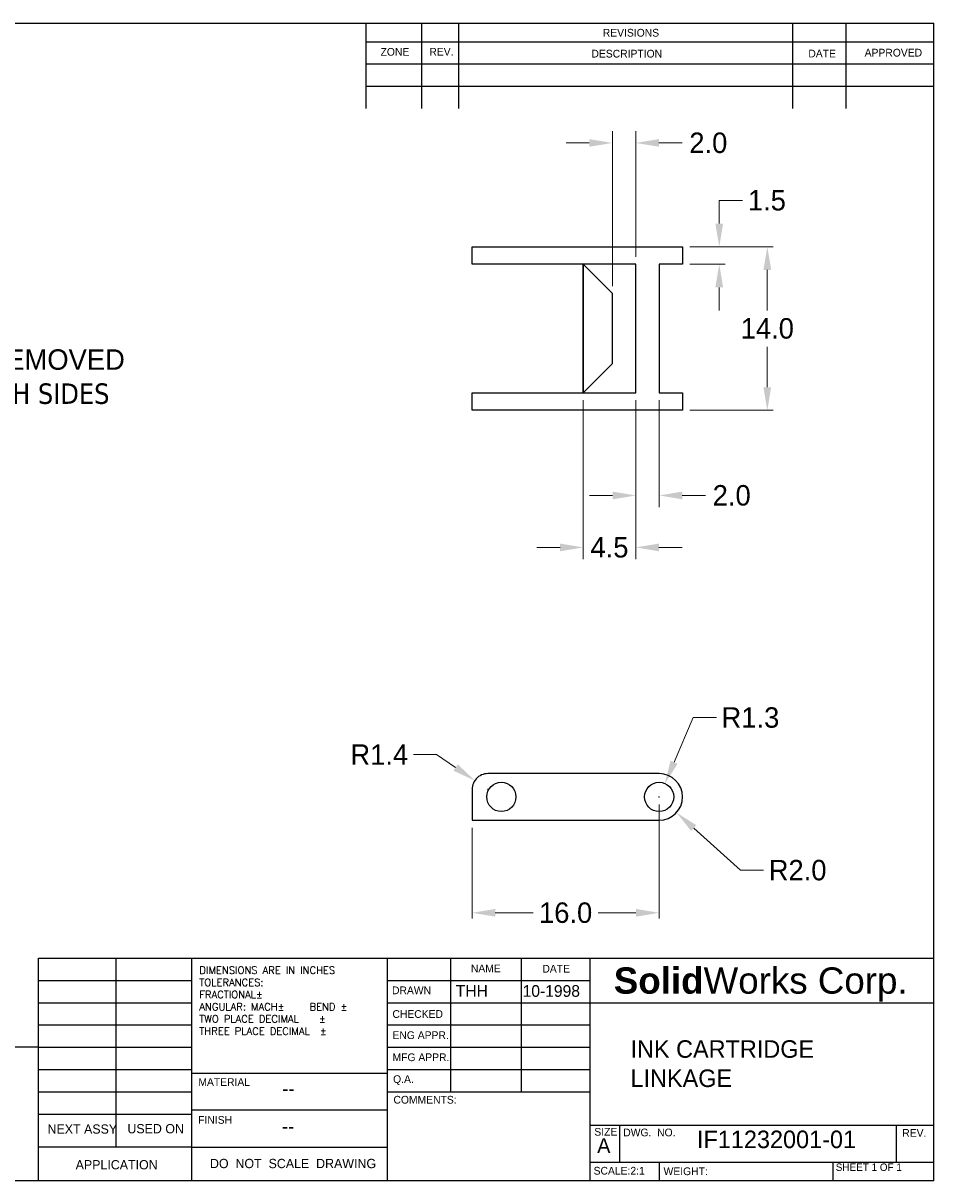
# Model space of a CAD drawing. Extents: x 8 to 270, y 10 to 208.
# Tile 2 of 2: x 114 to 270, y 10 to 208. Entities that reach past the tile are written whole.
import ezdxf

# ---------------------------------------------------------------- set-up
doc = ezdxf.new("R2010")
doc.units = 0
doc.header["$LTSCALE"] = 0.1
doc.header["$MEASUREMENT"] = 0
doc.header["$PDSIZE"] = -1
for name, color, linetype in [('Detail', 30, 'Continuous'), ('DIM', 5, 'Continuous'), ('OBJECT', 4, 'Continuous'), ('TITLE', 1, 'Continuous')]:
    doc.layers.add(name, color=color, linetype=linetype)
doc.styles.add('SLDTEXTSTYLE0', font='Century Gothic.TTF')
doc.styles.get("Standard").update_dxf_attribs({"font": 'Century Gothic'})
doc.dimstyles.get("Standard").update_dxf_attribs({"dimtxt": 0.18, "dimasz": 0.18, "dimexe": 0.18, "dimexo": 0.0625, "dimgap": 0.09, "dimtad": 0, "dimtih": 1, "dimtoh": 1, "dimdec": 4, "dimzin": 0, "dimdsep": 46, "dimtxsty": 'Standard', "dimcen": 0.09, "dimadec": 0, "dimazin": 0, "dimtfac": 1, "dimtdec": 4, "dimtofl": 0, "dimtmove": 0, "dimatfit": 0, "dimfxl": 1, "dimtolj": 1, "dimtzin": 0, "dimarcsym": 0})

# ---------------------------------------------------------------- blocks, each defined once
blk = doc.blocks.new('*D2')
at = {"layer": 'DEFPOINTS', "color": 0, "linetype": 'Continuous'}
for p in [(226.99, 169.82), (226.99, 141.82), (241.5, 141.82)]:
    blk.add_point(p, dxfattribs=at)
at = {"layer": 'DIM', "color": 2, "linetype": 'Continuous', "lineweight": 9}
for p, q in [((228.26, 169.82), (242.5, 169.82)), ((228.26, 141.82), (242.5, 141.82))]:
    blk.add_line(p, q, dxfattribs=at)
at = {"layer": 'DIM', "color": 3, "linetype": 'Continuous', "lineweight": 9}
for p, q in [((241.5, 165.86), (241.5, 158.93)), ((241.5, 145.78), (241.5, 152.71))]:
    blk.add_line(p, q, dxfattribs=at)
at = {"layer": 'DIM', "color": 3, "linetype": 'Continuous'}
for points in [[(240.84, 165.86), (242.17, 165.86), (241.5, 169.82)], [(240.84, 145.78), (242.17, 145.78), (241.5, 141.82)]]:
    blk.add_solid(points, dxfattribs=at)
at = {"layer": 'DIM', "color": 1, "linetype": 'Continuous', "insert": (241.5, 155.82), "char_height": 3.5, "attachment_point": 5}
blk.add_mtext('\\A1;14.0', dxfattribs=at)
blk = doc.blocks.new('*D3')
at = {"layer": 'DEFPOINTS', "color": 0, "linetype": 'Continuous'}
for p in [(226.99, 169.82), (233.28, 169.82), (226.99, 166.82)]:
    blk.add_point(p, dxfattribs=at)
at = {"layer": 'DIM', "color": 3, "linetype": 'Continuous', "lineweight": 9}
for p, q in [((233.28, 173.78), (233.28, 177.75)), ((233.28, 177.75), (237.24, 177.75)), ((233.28, 162.86), (233.28, 158.9))]:
    blk.add_line(p, q, dxfattribs=at)
at = {"layer": 'DIM', "color": 2, "linetype": 'Continuous', "lineweight": 9}
for p, q in [((228.26, 169.82), (234.28, 169.82)), ((228.26, 166.82), (234.28, 166.82))]:
    blk.add_line(p, q, dxfattribs=at)
at = {"layer": 'DIM', "color": 3, "linetype": 'Continuous'}
for points in [[(232.61, 173.78), (233.94, 173.78), (233.28, 169.82)], [(232.61, 162.86), (233.94, 162.86), (233.28, 166.82)]]:
    blk.add_solid(points, dxfattribs=at)
at = {"layer": 'DIM', "color": 1, "linetype": 'Continuous', "insert": (241.43, 177.75), "char_height": 3.5, "attachment_point": 5}
blk.add_mtext('\\A1;1.5', dxfattribs=at)
blk = doc.blocks.new('*D4')
at = {"layer": 'DEFPOINTS', "color": 0, "linetype": 'Continuous'}
for p in [(222.99, 75.66), (190.99, 71.66), (222.99, 55.83)]:
    blk.add_point(p, dxfattribs=at)
at = {"layer": 'DIM', "color": 2, "linetype": 'Continuous', "lineweight": 9}
for p, q in [((222.99, 74.39), (222.99, 54.83)), ((190.99, 70.39), (190.99, 54.83))]:
    blk.add_line(p, q, dxfattribs=at)
at = {"layer": 'DIM', "color": 3, "linetype": 'Continuous', "lineweight": 9}
for p, q in [((194.96, 55.83), (201.42, 55.83)), ((219.03, 55.83), (212.56, 55.83))]:
    blk.add_line(p, q, dxfattribs=at)
at = {"layer": 'DIM', "color": 3, "linetype": 'Continuous'}
for points in [[(194.96, 56.49), (194.96, 55.17), (190.99, 55.83)], [(219.03, 56.49), (219.03, 55.17), (222.99, 55.83)]]:
    blk.add_solid(points, dxfattribs=at)
at = {"layer": 'DIM', "color": 1, "linetype": 'Continuous', "insert": (206.99, 55.83), "char_height": 3.5, "attachment_point": 5}
blk.add_mtext('\\A1;16.0', dxfattribs=at)
blk = doc.blocks.new('*D5')
at = {"layer": 'DEFPOINTS', "color": 0, "linetype": 'Continuous'}
for p in [(191.45, 78.46), (193.7, 76.93)]:
    blk.add_point(p, dxfattribs=at)
at = {"layer": 'DIM', "color": 3, "linetype": 'Continuous', "lineweight": 9}
for p, q in [((180.93, 82.91), (184.9, 82.91)), ((184.9, 82.91), (188.17, 80.69))]:
    blk.add_line(p, q, dxfattribs=at)
at = {"layer": 'DIM', "color": 2, "linetype": 'Continuous', "lineweight": 9}
for p, q in [((193.61, 76.93), (193.79, 76.93)), ((193.7, 76.84), (193.7, 77.02))]:
    blk.add_line(p, q, dxfattribs=at)
at = {"layer": 'DIM', "color": 3, "linetype": 'Continuous'}
blk.add_solid([(188.54, 81.23), (187.8, 80.14), (191.45, 78.46)], dxfattribs=at)
at = {"layer": 'DIM', "color": 1, "linetype": 'Continuous', "insert": (175.1, 82.91), "char_height": 3.5, "attachment_point": 5}
blk.add_mtext('\\A1;R1.4', dxfattribs=at)
blk = doc.blocks.new('*D8')
at = {"layer": 'DEFPOINTS', "color": 0, "linetype": 'Continuous'}
for p in [(223.98, 77.96), (222.99, 75.66)]:
    blk.add_point(p, dxfattribs=at)
at = {"layer": 'DIM', "color": 3, "linetype": 'Continuous', "lineweight": 9}
for p, q in [((228.84, 89.23), (225.55, 81.6)), ((232.8, 89.23), (228.84, 89.23))]:
    blk.add_line(p, q, dxfattribs=at)
at = {"layer": 'DIM', "color": 2, "linetype": 'Continuous', "lineweight": 9}
for p, q in [((222.9, 75.66), (223.08, 75.66)), ((222.99, 75.57), (222.99, 75.75))]:
    blk.add_line(p, q, dxfattribs=at)
at = {"layer": 'DIM', "color": 3, "linetype": 'Continuous'}
blk.add_solid([(224.94, 81.86), (226.16, 81.34), (223.98, 77.96)], dxfattribs=at)
at = {"layer": 'DIM', "color": 1, "linetype": 'Continuous', "insert": (238.61, 89.23), "char_height": 3.5, "attachment_point": 5}
blk.add_mtext('\\A1;R1.3', dxfattribs=at)
blk = doc.blocks.new('*D9')
at = {"color": 2, "linetype": 'Continuous', "lineweight": 9}
for p, q in [((218.99, 143.55), (218.99, 125.25)), ((222.99, 143.55), (222.99, 125.25))]:
    blk.add_line(p, q, dxfattribs=at)
at = {"color": 3, "linetype": 'Continuous', "lineweight": 9}
for p, q in [((215.03, 127.25), (211.07, 127.25)), ((226.96, 127.25), (230.92, 127.25))]:
    blk.add_line(p, q, dxfattribs=at)
at = {"color": 3, "linetype": 'Continuous'}
for points in [[(215.03, 127.91), (215.03, 126.59), (218.99, 127.25)], [(226.96, 127.91), (226.96, 126.59), (222.99, 127.25)]]:
    blk.add_solid(points, dxfattribs=at)
at = {"layer": 'DEFPOINTS', "color": 0, "linetype": 'Continuous'}
for p in [(218.99, 144.82), (222.99, 144.82), (222.99, 127.25)]:
    blk.add_point(p, dxfattribs=at)
at = {"color": 1, "linetype": 'Continuous', "insert": (235.41, 127.25), "char_height": 3.5, "attachment_point": 5}
blk.add_mtext('\\A1;2.0', dxfattribs=at)
blk = doc.blocks.new('*D11')
at = {"color": 2, "linetype": 'Continuous', "lineweight": 9}
for p, q in [((214.99, 163.09), (214.99, 189.58)), ((218.99, 168.09), (218.99, 189.58))]:
    blk.add_line(p, q, dxfattribs=at)
at = {"color": 3, "linetype": 'Continuous', "lineweight": 9}
for p, q in [((211.03, 187.58), (207.07, 187.58)), ((222.96, 187.58), (226.92, 187.58))]:
    blk.add_line(p, q, dxfattribs=at)
at = {"color": 3, "linetype": 'Continuous'}
for points in [[(211.03, 188.24), (211.03, 186.92), (214.99, 187.58)], [(222.96, 188.24), (222.96, 186.92), (218.99, 187.58)]]:
    blk.add_solid(points, dxfattribs=at)
at = {"layer": 'DEFPOINTS', "color": 0, "linetype": 'Continuous'}
for p in [(218.99, 187.58), (218.99, 166.82), (214.99, 161.82)]:
    blk.add_point(p, dxfattribs=at)
at = {"color": 1, "linetype": 'Continuous', "insert": (231.41, 187.58), "char_height": 3.5, "attachment_point": 5}
blk.add_mtext('\\A1;2.0', dxfattribs=at)
blk = doc.blocks.new('*D12')
at = {"color": 2, "linetype": 'Continuous', "lineweight": 9}
for p, q in [((222.9, 75.66), (223.08, 75.66)), ((222.99, 75.57), (222.99, 75.75))]:
    blk.add_line(p, q, dxfattribs=at)
at = {"color": 3, "linetype": 'Continuous', "lineweight": 9}
for p, q in [((236.9, 63.11), (228.91, 70.33)), ((240.86, 63.11), (236.9, 63.11))]:
    blk.add_line(p, q, dxfattribs=at)
at = {"color": 3, "linetype": 'Continuous'}
blk.add_solid([(229.35, 70.82), (228.46, 69.84), (225.96, 72.98)], dxfattribs=at)
at = {"layer": 'DEFPOINTS', "color": 0, "linetype": 'Continuous'}
for p in [(222.99, 75.66), (225.96, 72.98)]:
    blk.add_point(p, dxfattribs=at)
at = {"color": 1, "linetype": 'Continuous', "insert": (246.69, 63.11), "char_height": 3.5, "attachment_point": 5}
blk.add_mtext('\\A1;R2.0', dxfattribs=at)
blk = doc.blocks.new('*D13')
at = {"color": 2, "linetype": 'Continuous', "lineweight": 9}
for p, q in [((209.99, 143.55), (209.99, 116.36)), ((218.99, 143.55), (218.99, 116.36))]:
    blk.add_line(p, q, dxfattribs=at)
at = {"color": 3, "linetype": 'Continuous', "lineweight": 9}
for p, q in [((206.03, 118.36), (202.07, 118.36)), ((222.96, 118.36), (226.92, 118.36))]:
    blk.add_line(p, q, dxfattribs=at)
at = {"color": 3, "linetype": 'Continuous'}
for points in [[(206.03, 119.02), (206.03, 117.7), (209.99, 118.36)], [(222.96, 119.02), (222.96, 117.7), (218.99, 118.36)]]:
    blk.add_solid(points, dxfattribs=at)
at = {"layer": 'DEFPOINTS', "color": 0, "linetype": 'Continuous'}
for p in [(209.99, 144.82), (218.99, 144.82), (218.99, 118.36)]:
    blk.add_point(p, dxfattribs=at)
at = {"color": 1, "linetype": 'Continuous', "insert": (214.49, 118.36), "char_height": 3.5, "attachment_point": 5}
blk.add_mtext('\\A1;4.5', dxfattribs=at)

msp = doc.modelspace()

# ---------------------------------------------------------------- linework, layer by layer
at = {"layer": 'OBJECT', "linetype": 'Continuous', "flags": 128}
for points in [[(209.99, 166.82), (190.99, 166.82), (190.99, 169.82), (226.99, 169.82), (226.99, 166.82), (222.99, 166.82), (222.99, 144.82), (226.99, 144.82), (226.99, 141.82), (190.99, 141.82), (190.99, 144.82), (209.99, 144.82)], [(209.99, 144.82), (214.99, 149.82), (214.99, 161.82), (209.99, 166.82)], [(209.99, 144.82), (218.99, 144.82), (218.99, 166.82), (209.99, 166.82)]]:
    msp.add_lwpolyline(points, close=True, dxfattribs=at)
msp.add_lwpolyline([(222.99, 79.66), (193.69, 79.65, 0.443559), (190.99, 76.66), (190.99, 71.66), (222.99, 71.66, 1), (222.99, 79.66)], format="xyb", dxfattribs=at)
at = {"layer": 'OBJECT', "linetype": 'Continuous'}
for centre in [(195.99, 75.66), (222.99, 75.66)]:
    msp.add_circle(centre, 2.5, dxfattribs=at)
at = {"layer": 'TITLE'}
for p, q in [((8.38, 208.08), (270, 208.08)), ((182.37, 193.47), (182.37, 208.08)), ((188.72, 193.47), (188.72, 208.08)), ((245.87, 193.47), (245.87, 208.08)), ((255.01, 193.47), (255.01, 208.08)), ((270, 9.96), (270, 208.08)), ((172.85, 204.9), (270, 204.9)), ((172.85, 201.09), (270, 201.09)), ((172.85, 197.28), (270, 197.28)), ((116.77, 9.96), (116.77, 48.06)), ((116.77, 48.06), (143, 48.06)), ((130.03, 48.06), (130.03, 15.74)), ((143, 9.96), (143, 48.06)), ((143, 48.06), (270, 48.06)), ((176.45, 48.06), (176.45, 9.96)), ((187.29, 48.06), (187.29, 25.2)), ((199.38, 48.06), (199.38, 25.2)), ((211.11, 48.06), (211.11, 9.96)), ((116.77, 44.25), (143, 44.25)), ((176.45, 44.25), (211.11, 44.25)), ((116.77, 40.44), (143, 40.44)), ((176.45, 40.44), (270, 40.44)), ((116.77, 36.63), (143, 36.63)), ((176.45, 36.63), (211.11, 36.63)), ((116.77, 32.82), (75.44, 32.82)), ((116.77, 32.82), (143, 32.82)), ((176.45, 32.82), (211.11, 32.82)), ((116.77, 29.01), (143, 29.01)), ((176.45, 28.31), (143, 28.31)), ((176.45, 29.01), (211.11, 29.01)), ((116.77, 25.2), (143, 25.2)), ((176.45, 25.2), (211.11, 25.2)), ((143, 22.09), (176.45, 22.09)), ((116.77, 21.39), (143, 21.39)), ((211.11, 19.48), (270, 19.48)), ((216.21, 19.48), (216.21, 13.13)), ((263.57, 19.48), (263.57, 13.13)), ((143, 15.74), (116.77, 15.74)), ((143, 15.74), (176.45, 15.74)), ((211.11, 13.13), (270, 13.13)), ((222.99, 13.13), (222.99, 9.96)), ((252.69, 13.13), (252.69, 9.96)), ((270, 9.96), (8.38, 9.96))]:
    msp.add_line(p, q, dxfattribs=at)
at = {"layer": 'TITLE', "linetype": 'Continuous'}
msp.add_line((172.85, 193.47), (172.85, 208.08), dxfattribs=at)

# ---------------------------------------------------------------- texts
at = {"layer": 'Detail', "color": 1, "linetype": 'Continuous', "insert": (73.57, 152.26), "char_height": 3.5, "attachment_point": 1}
msp.add_mtext('{\\Fcentury gothic;DEBUR AFTER REMOVED \\PFROM MOLD\\fTahoma|b0|i0|c0|p32;-BOTH SIDES}', dxfattribs=at)
at = {"layer": 'TITLE', "color": 7, "attachment_point": 1, "style": 'SLDTEXTSTYLE0'}
for s, insert, char_height in [('REVISIONS', (213.35, 207.1), 1.323), ('ZONE', (175.32, 203.83), 1.323), ('REV.', (183.67, 203.85), 1.323), ('DESCRIPTION', (211.41, 203.52), 1.3229), ('DATE', (248.52, 203.54), 1.323), ('APPROVED', (258.16, 203.69), 1.323), ('{\\Fromans.shx;DIMENSIONS ARE IN INCHES\\PTOLERANCES:\\PFRACTIONAL%%p\\PANGULAR: MACH%%p     BEND %%p\\PTWO PLACE DECIMAL    %%p\\PTHREE PLACE DECIMAL  %%p}', (144.31, 46.63), 1.25), ('NAME', (190.78, 46.97), 1.323), ('DATE', (203.01, 46.92), 1.323), ('{\\fArial|b1|i0|c0|p34;\\C1;Solid\\fArial|b0|i0|c0|p34;Works Corp.}', (215.23, 46.49), 4.5), ('DRAWN', (177.28, 43.22), 1.323), ('CHECKED', (177.35, 39.17), 1.323), ('ENG APPR.', (177.36, 35.55), 1.323), ('MFG APPR.', (177.37, 31.77), 1.323), ('Q.A.', (177.47, 28.03), 1.323), ('MATERIAL', (144.14, 27.53), 1.323), ('--', (158.49, 26.92), 2.381), ('COMMENTS:', (177.53, 24.5), 1.323), ('FINISH', (144.11, 21.05), 1.323), ('NEXT ASSY', (118.33, 19.62), 1.587), ('USED ON', (132, 19.68), 1.587), ('--', (158.43, 20.48), 2.381), ('SIZE', (211.9, 19.01), 1.323), ('DWG.  NO.', (216.85, 18.9), 1.323), ('REV.', (264.6, 18.82), 1.323), ('A', (212.39, 17.26), 2.54), ('APPLICATION', (123.14, 13.51), 1.5875), ('DO  NOT  SCALE  DRAWING', (146.13, 13.72), 1.5875), ('SCALE:2:1', (211.78, 12.35), 1.323), ('WEIGHT:', (223.75, 12.26), 1.323), ('SHEET 1 OF 1', (253.21, 12.93), 1.27)]:
    msp.add_mtext(s, dxfattribs=dict(at, insert=insert, char_height=char_height))
at = {"layer": 'TITLE', "linetype": 'Continuous', "attachment_point": 1}
for s, insert, char_height, width in [('{\\Fcentury gothic;THH        10-1998}', (188.19, 43.45), 2, 21.2016), ('{\\Fcentury gothic;INK CARTRIDGE LINKAGE}', (218.09, 34.02), 3, 46.47), ('{\\Fcentury gothic;IF11232001-01}', (229.47, 18.56), 3, 31.3)]:
    msp.add_mtext(s, dxfattribs=dict(at, insert=insert, char_height=char_height, width=width))

# ---------------------------------------------------------------- dimensions: what is measured, and where the dimension line sits
at = {"linetype": 'Continuous'}
for base, p1, p2, picture, middle in [((218.99, 187.58), (214.99, 161.82), (218.99, 166.82), '*D11', (231.41, 187.58)), ((218.99, 118.36), (209.99, 144.82), (218.99, 144.82), '*D13', (214.49, 118.36)), ((222.99, 127.25), (218.99, 144.82), (222.99, 144.82), '*D9', (235.41, 127.25))]:
    dim = msp.add_linear_dim(base=base, p1=p1, p2=p2, dimstyle='Standard', override={"dimtxt": 3.5, "dimasz": 3.9624, "dimexe": 2, "dimexo": 1.27, "dimgap": 1.27, "dimdec": 1, "dimlfac": 0.5, "dimdle": 3.175, "dimclrd": 3, "dimclre": 2, "dimclrt": 1, "dimtdec": 1, "dimatfit": 3, "dimlwd": 9, "dimlwe": 9}, dxfattribs=at)
    dim.commit()
    dim.dimension.update_dxf_attribs({"geometry": picture, "text_midpoint": middle})
dim = msp.add_radius_dim(center=(222.99, 75.66), mpoint=(225.96, 72.98), dimstyle='Standard', override={"dimtxt": 3.5, "dimasz": 3.9624, "dimexe": 2, "dimexo": 1.27, "dimgap": 1.27, "dimdec": 1, "dimlfac": 0.5, "dimdle": 3.175, "dimclrd": 3, "dimclre": 2, "dimclrt": 1, "dimtdec": 1, "dimatfit": 3, "dimlwd": 9, "dimlwe": 9}, dxfattribs=at)
dim.commit()
dim.dimension.update_dxf_attribs({"geometry": '*D12', "text_midpoint": (246.69, 63.11)})
at = {"layer": 'DIM', "linetype": 'Continuous'}
for base, p1, p2, picture, middle in [((233.28, 169.82), (226.99, 166.82), (226.99, 169.82), '*D3', (241.43, 177.75)), ((241.5, 141.82), (226.99, 169.82), (226.99, 141.82), '*D2', (241.5, 155.82))]:
    dim = msp.add_linear_dim(base=base, p1=p1, p2=p2, angle=270, dimstyle='Standard', override={"dimtxt": 3.5, "dimasz": 3.9624, "dimexe": 1, "dimexo": 1.27, "dimgap": 1.27, "dimdec": 1, "dimlfac": 0.5, "dimdle": 3.175, "dimclrd": 3, "dimclre": 2, "dimclrt": 1, "dimtdec": 1, "dimatfit": 3, "dimlwd": 9, "dimlwe": 9}, dxfattribs=at)
    dim.commit()
    dim.dimension.update_dxf_attribs({"geometry": picture, "text_midpoint": middle})
for center, mpoint, picture, middle in [((222.9939, 75.6619), (223.9833, 77.9578), '*D8', (238.6112, 89.2311)), ((193.7, 76.93), (191.45, 78.46), '*D5', (175.1, 82.91))]:
    dim = msp.add_radius_dim(center=center, mpoint=mpoint, dimstyle='Standard', override={"dimtxt": 3.5, "dimasz": 3.9624, "dimexe": 1, "dimexo": 1.27, "dimgap": 1.27, "dimdec": 1, "dimlfac": 0.5, "dimdle": 3.175, "dimclrd": 3, "dimclre": 2, "dimclrt": 1, "dimtdec": 1, "dimatfit": 3, "dimlwd": 9, "dimlwe": 9}, dxfattribs=at)
    dim.commit()
    dim.dimension.update_dxf_attribs({"geometry": picture, "text_midpoint": middle})
dim = msp.add_linear_dim(base=(222.99, 55.83), p1=(190.99, 71.66), p2=(222.99, 75.66), dimstyle='Standard', override={"dimtxt": 3.5, "dimasz": 3.9624, "dimexe": 1, "dimexo": 1.27, "dimgap": 1.27, "dimdec": 1, "dimlfac": 0.5, "dimdle": 3.175, "dimclrd": 3, "dimclre": 2, "dimclrt": 1, "dimtdec": 1, "dimatfit": 3, "dimlwd": 9, "dimlwe": 9}, dxfattribs=at)
dim.commit()
dim.dimension.update_dxf_attribs({"geometry": '*D4', "text_midpoint": (206.99, 55.83)})

doc.saveas('drawing.dxf')
